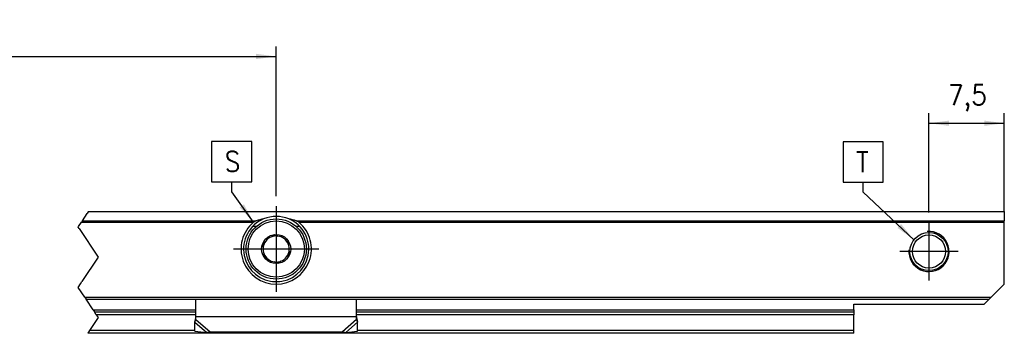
# Model space of a CAD drawing. Header units: millimetres. Extents: x -418 to 1025, y -151 to 443.
# Tile 38 of 52: x 124 to 222, y 266 to 297. Entities that reach past the tile are written whole.
import ezdxf

# ---------------------------------------------------------------- set-up
doc = ezdxf.new("R2010")
doc.units = ezdxf.units.MM
doc.linetypes.add('DOT_CENTER', pattern=[14, 12, -1, 0, -1])
doc.layers.add('1', color=7, linetype='Continuous')
doc.styles.add('CONVERTER_12', font='txt.shx', dxfattribs={"width": 0.9})
doc.dimstyles.new('ME10_DIM_38', dxfattribs={"dimtxt": 2, "dimasz": 2, "dimexe": 1, "dimexo": 1, "dimgap": 1, "dimtad": 1, "dimdsep": 46, "dimtxsty": 'CONVERTER_12', "dimsah": 1, "dimcen": 0.09, "dimclrd": 2, "dimclre": 2, "dimclrt": 2, "dimadec": 0, "dimazin": 0, "dimtfac": 1, "dimtdec": 4, "dimtix": 1, "dimtmove": 0, "dimatfit": 3, "dimfxl": 1, "dimtolj": 1, "dimtzin": 0, "dimarcsym": 0})
doc.dimstyles.new('ME10_DIM_39', dxfattribs={"dimtxt": 2, "dimasz": 2, "dimexe": 1, "dimexo": 1, "dimgap": 1, "dimtad": 1, "dimdsep": 46, "dimtxsty": 'CONVERTER_12', "dimsah": 1, "dimcen": 0.09, "dimclrd": 2, "dimclre": 2, "dimclrt": 2, "dimadec": 0, "dimazin": 0, "dimtfac": 1, "dimtdec": 4, "dimtix": 1, "dimtmove": 0, "dimatfit": 3, "dimfxl": 1, "dimtolj": 1, "dimtzin": 0, "dimarcsym": 0})
doc.dimstyles.get("Standard").update_dxf_attribs({"dimtxt": 0.18, "dimasz": 0.18, "dimexe": 0.18, "dimexo": 0.0625, "dimgap": 0.09, "dimtad": 0, "dimtih": 1, "dimtoh": 1, "dimdec": 4, "dimzin": 0, "dimdsep": 46, "dimtxsty": 'Standard', "dimcen": 0.09, "dimadec": 0, "dimazin": 0, "dimtfac": 1, "dimtdec": 4, "dimtofl": 0, "dimtmove": 0, "dimatfit": 3, "dimfxl": 1, "dimtolj": 1, "dimtzin": 0, "dimarcsym": 0})

# ---------------------------------------------------------------- blocks, each defined once
blk = doc.blocks.new('SOPORTE_SV2__58', base_point=(-123.4, 265.929))
at = {"color": 2, "linetype": 'DOT_CENTER'}
for p, q in [((129.796, 277.129), (130.291, 277.871)), ((130.385, 278.012), (130.291, 277.871)), ((130.424, 278.071), (130.385, 278.012)), ((129.377, 276.5), (129.424, 276.571)), ((129.463, 276.371), (129.377, 276.5)), ((129.424, 276.571), (129.702, 276.988)), ((129.796, 277.129), (129.702, 276.988)), ((129.463, 276.371), (131.377, 273.5)), ((131.377, 273.5), (129.757, 271.071)), ((129.377, 270.5), (129.624, 270.871)), ((129.624, 270.871), (129.757, 271.071)), ((130.03, 269.521), (129.377, 270.5)), ((130.03, 269.521), (130.163, 269.321)), ((130.863, 268.271), (130.163, 269.321)), ((130.863, 268.271), (130.997, 268.071)), ((131.188, 267.783), (130.997, 268.071)), ((131.188, 267.783), (131.377, 267.5)), ((131.377, 267.5), (130.522, 266.217)), ((130.522, 266.217), (130.33, 265.929))]:
    blk.add_line(p, q, dxfattribs=at)
at = {"color": 3, "linetype": 'Continuous'}
for p, q in [((221.6, 278.012), (130.385, 278.012)), ((129.702, 276.988), (146.834, 276.988)), ((129.796, 277.129), (147.111, 277.129)), ((151.089, 277.129), (221.6, 277.129)), ((151.366, 276.988), (221.6, 276.988)), ((148.736, 271.091), (149.464, 271.091)), ((130.03, 269.521), (220.3, 269.521)), ((130.863, 268.271), (141.1, 268.271)), ((141.1, 267.783), (131.188, 267.783)), ((157.1, 268.271), (206.6, 268.271)), ((206.6, 267.783), (157.1, 267.783)), ((140.991, 267.03), (142.184, 266.011)), ((157.1, 267.579), (141.1, 267.579)), ((141.1, 267.292), (142.514, 266.082)), ((157.1, 267.292), (155.686, 266.082)), ((157.209, 267.03), (156.016, 266.011)), ((141.01, 266.217), (130.522, 266.217)), ((206.6, 266.217), (157.19, 266.217))]:
    blk.add_line(p, q, dxfattribs=at)
at = {"color": 7, "linetype": 'Continuous'}
for p, q in [((130.424, 278.071), (221.6, 278.071)), ((221.6, 278.071), (221.6, 278.012)), ((221.6, 278.012), (221.6, 277.129)), ((147.113, 276.569), (146.753, 276.569)), ((151.447, 276.569), (151.087, 276.569)), ((221.6, 276.988), (221.6, 277.129)), ((221.6, 270.821), (221.6, 276.988)), ((148.628, 275.532), (148.919, 275.753)), ((148.919, 275.753), (149.255, 275.611)), ((147.769, 274.88), (148.06, 275.1)), ((147.815, 274.518), (147.769, 274.88)), ((149.913, 275.335), (150.249, 275.194)), ((150.249, 275.194), (150.295, 274.832)), ((147.951, 273.448), (147.905, 273.809)), ((150.431, 273.762), (150.14, 273.541)), ((150.385, 274.123), (150.431, 273.762)), ((148.287, 273.306), (147.951, 273.448)), ((149.281, 272.889), (148.945, 273.03)), ((149.572, 273.109), (149.281, 272.889)), ((221.6, 270.821), (220.3, 269.521)), ((130.163, 269.321), (220.1, 269.321)), ((141.1, 267.603), (141.1, 269.321)), ((157.1, 267.603), (157.1, 269.321)), ((206.6, 268.821), (219.6, 268.821)), ((206.6, 268.271), (206.6, 268.821)), ((220.1, 269.321), (219.6, 268.821)), ((220.3, 269.521), (220.1, 269.321)), ((130.997, 268.071), (141.1, 268.071)), ((157.1, 268.071), (206.6, 268.071)), ((206.6, 268.271), (206.6, 268.071)), ((206.6, 268.071), (206.6, 267.783)), ((206.6, 266.217), (206.6, 267.783)), ((140.991, 267.03), (141.039, 267.2)), ((141.012, 266.141), (140.991, 267.03)), ((141.1, 267.579), (141.1, 267.603)), ((141.1, 267.292), (141.1, 267.579)), ((157.1, 267.579), (157.1, 267.603)), ((157.1, 267.292), (157.1, 267.579)), ((157.161, 267.2), (157.209, 267.03)), ((157.188, 266.141), (157.209, 267.03)), ((206.6, 265.929), (130.33, 265.929)), ((141.012, 266.141), (142.184, 266.011)), ((142.514, 266.082), (155.686, 266.082)), ((156.016, 266.011), (157.188, 266.141)), ((206.6, 265.929), (206.6, 266.217))]:
    blk.add_line(p, q, dxfattribs=at)
for centre, radius in [((149.1, 274.321), 3), ((149.1, 274.321), 1.45), ((214.1, 274.071), 1.9), ((214.1, 274.071), 1.65), ((149.1, 274.321), 0.05)]:
    blk.add_circle(centre, radius, dxfattribs=at)
at = {"color": 3, "linetype": 'Continuous'}
blk.add_circle((149.1, 274.321), 2.8, dxfattribs=at)
at = {"color": 7, "linetype": 'Continuous'}
for radius, start, end in [(3.25, 67.38014, 112.61986), (3.5, 130.35519, 49.64481), (3.25, 112.61986, 67.38014), (1.3, 111.27625, 143.16099), (1.3, 83.16099, 111.27625), (1.3, 51.27625, 83.16099), (1.3, 143.16099, 171.27625), (1.3, 23.16099, 51.27625), (1.3, 351.27625, 23.16099), (1.3, 171.27625, 203.16099), (1.3, 203.16099, 231.27625), (1.3, 323.16099, 351.27625), (1.3, 231.27625, 263.16099), (1.3, 263.16099, 291.27625), (1.3, 291.27625, 323.16099)]:
    blk.add_arc((149.1, 274.321), radius, start, end, dxfattribs=at)
for points, knots in [([(147.111, 277.129), (147.083, 277.12), (147.034, 277.103), (146.961, 277.07), (146.895, 277.035), (146.853, 277.003), (146.834, 276.988)], [0, 0, 0, 0, 0.0898239, 0.1547798, 0.239856, 0.3132558, 0.3132558, 0.3132558, 0.3132558]), ([(147.85, 277.321), (147.787, 277.308), (147.662, 277.281), (147.477, 277.236), (147.293, 277.185), (147.172, 277.148), (147.111, 277.129)], [0, 0, 0, 0, 0.1915728, 0.384016, 0.5730629, 0.7635471, 0.7635471, 0.7635471, 0.7635471]), ([(151.089, 277.129), (151.028, 277.148), (150.908, 277.185), (150.724, 277.235), (150.538, 277.281), (150.413, 277.308), (150.35, 277.321)], [0, 0, 0, 0, 0.1903328, 0.3787731, 0.5718181, 0.763547, 0.763547, 0.763547, 0.763547]), ([(151.366, 276.988), (151.356, 276.996), (151.336, 277.012), (151.304, 277.033), (151.269, 277.054), (151.223, 277.077), (151.163, 277.104), (151.114, 277.121), (151.089, 277.129)], [0, 0, 0, 0, 0.0380214, 0.0796474, 0.1151228, 0.1585175, 0.2339144, 0.3133325, 0.3133325, 0.3133325, 0.3133325]), ([(140.991, 267.03), (141, 267.05), (141.018, 267.092), (141.045, 267.156), (141.073, 267.223), (141.091, 267.269), (141.1, 267.292)], [0, 0, 0, 0, 0.0660342, 0.1356749, 0.2077706, 0.2833141, 0.2833141, 0.2833141, 0.2833141]), ([(141.039, 267.2), (141.048, 267.234), (141.066, 267.302), (141.085, 267.405), (141.097, 267.504), (141.099, 267.571), (141.1, 267.603)], [0, 0, 0, 0, 0.1071939, 0.2105801, 0.3123665, 0.4089232, 0.4089232, 0.4089232, 0.4089232]), ([(157.1, 267.603), (157.101, 267.569), (157.103, 267.502), (157.115, 267.405), (157.134, 267.305), (157.152, 267.237), (157.161, 267.2)], [0, 0, 0, 0, 0.1026304, 0.1983419, 0.2932183, 0.4089219, 0.4089219, 0.4089219, 0.4089219]), ([(157.209, 267.03), (157.2, 267.05), (157.182, 267.092), (157.155, 267.156), (157.127, 267.223), (157.109, 267.269), (157.1, 267.292)], [0, 0, 0, 0, 0.0660342, 0.1356749, 0.2077706, 0.2833141, 0.2833141, 0.2833141, 0.2833141]), ([(142.184, 266.011), (142.211, 266.015), (142.266, 266.023), (142.349, 266.04), (142.432, 266.059), (142.487, 266.075), (142.514, 266.082)], [0, 0, 0, 0, 0.083534, 0.1670936, 0.252779, 0.3386073, 0.3386073, 0.3386073, 0.3386073]), ([(155.686, 266.082), (155.715, 266.074), (155.77, 266.059), (155.854, 266.04), (155.935, 266.023), (155.99, 266.015), (156.016, 266.011)], [0, 0, 0, 0, 0.0894086, 0.1715137, 0.2588192, 0.3386073, 0.3386073, 0.3386073, 0.3386073])]:
    blk.add_open_spline(points, degree=3, knots=knots, dxfattribs=at)
at = {"layer": '1', "color": 2, "linetype": 'DOT_CENTER'}
for p, q in [((149.1, 278.571), (149.1, 270.071)), ((214.1, 276.971), (214.1, 271.171)), ((153.35, 274.321), (144.85, 274.321)), ((217, 274.071), (211.2, 274.071))]:
    blk.add_line(p, q, dxfattribs=at)
at = {"layer": '1', "color": 30, "linetype": 'Continuous'}
blk.add_arc((214.1, 274.071), 2, 175, 95, dxfattribs=at)
blk.add_arc((214.1, 274.071), 2, 175, 95, dxfattribs=at)
blk = doc.blocks.new('*D110')
at = {"layer": '1', "color": 2, "linetype": 'Continuous'}
for p, q in [((214.1, 277.971), (214.1, 287.844)), ((221.6, 277.988), (221.6, 287.844)), ((214.1, 286.844), (221.6, 286.844))]:
    blk.add_line(p, q, dxfattribs=at)
at = {"layer": '1', "color": 2}
for points in [[(216.1, 287.107), (216.1, 286.58), (214.1, 286.844)], [(219.6, 286.58), (219.6, 287.107), (221.6, 286.844)]]:
    blk.add_solid(points, dxfattribs=at)
at = {"layer": '1', "color": 2, "insert": (216, 288.044), "char_height": 2, "attachment_point": 7, "rotation": 0.00014, "line_spacing_factor": 0.60024, "style": 'CONVERTER_12'}
blk.add_mtext('7,5', dxfattribs=at)
blk = doc.blocks.new('*D111')
at = {"layer": '1', "color": 2, "linetype": 'Continuous'}
for p, q in [((49.1, 277.971), (49.1, 294.493)), ((149.1, 279.571), (149.1, 294.493)), ((49.1, 293.493), (149.1, 293.493))]:
    blk.add_line(p, q, dxfattribs=at)
at = {"layer": '1', "color": 2}
for points in [[(51.1, 293.756), (51.1, 293.23), (49.1, 293.493)], [(147.1, 293.23), (147.1, 293.756), (149.1, 293.493)]]:
    blk.add_solid(points, dxfattribs=at)
at = {"layer": '1', "color": 2, "insert": (98.616, 294.493), "char_height": 2, "attachment_point": 7, "rotation": 0.00014, "line_spacing_factor": 0.60024, "style": 'CONVERTER_12'}
blk.add_mtext('140', dxfattribs=at)
blk = doc.blocks.new('Top1', base_point=(-35.9, 272))
at = {"layer": '1', "color": 2}
for points in [[(142.669, 285.025), (142.669, 281.025), (146.669, 281.025), (146.669, 285.025)], [(205.551, 284.984), (205.551, 280.984), (209.551, 280.984), (209.551, 284.984)]]:
    blk.add_lwpolyline(points, close=True, dxfattribs=at)
for points in [[(145.458, 278.464), (145.887, 278.769), (146.834, 276.988)], [(210.966, 276.419), (211.326, 276.803), (212.604, 275.242)]]:
    blk.add_solid(points, dxfattribs=at)
blk.add_blockref('SOPORTE_SV2__58', (-123.4, 265.929))
at = {"layer": '1', "color": 2, "style": 'CONVERTER_12', "width": 0.9}
for s, p in [('S', (143.969, 282.025)), ('T', (206.851, 281.984))]:
    blk.add_text(s, height=2, dxfattribs=at).set_placement(p)
at = {"layer": '1'}
for base, p1, p2, dimstyle, picture, middle in [((49.1, 293.493), (149.1, 278.571), (49.1, 276.971), 'ME10_DIM_39', '*D111', (100.716, 295.493)), ((214.1, 286.844), (221.6, 276.988), (214.1, 276.971), 'ME10_DIM_38', '*D110', (217.85, 288.944))]:
    dim = blk.add_linear_dim(base=base, p1=p1, p2=p2, dimstyle=dimstyle, dxfattribs=at)
    dim.commit()
    dim.dimension.update_dxf_attribs({"geometry": picture, "text_midpoint": middle, "text_rotation": 0.00014})
at = {"layer": '1', "color": 2, "linetype": 'Continuous', "has_arrowhead": 0}
for points in [[(146.834, 276.988), (144.669, 280.025), (144.669, 281.025)], [(212.604, 275.242), (207.551, 279.984), (207.551, 280.984)]]:
    blk.add_leader(points, dimstyle='Standard', dxfattribs=at)

msp = doc.modelspace()

# ---------------------------------------------------------------- block references
msp.add_blockref('Top1', (-35.9, 272))

doc.saveas('drawing.dxf')
